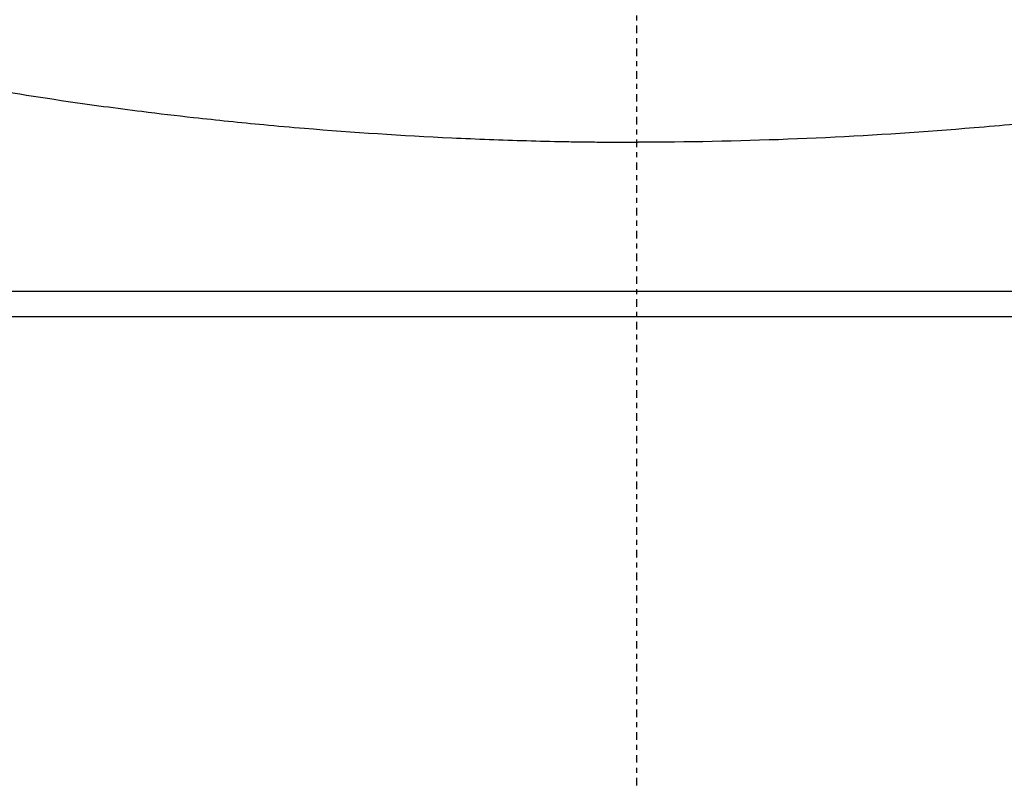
# Model space of a CAD drawing. Header units: millimetres. Extents: x 0 to 4378, y 0 to 2376.
# Tile 163 of 256: x 765 to 784, y 1524 to 1539. Entities that reach past the tile are written whole.
import ezdxf

# ---------------------------------------------------------------- set-up
doc = ezdxf.new("R2010")
doc.units = ezdxf.units.MM
doc.header["$LTSCALE"] = 0.2
doc.linetypes.add('CENTER2', pattern=[1.125, 0.75, -0.125, 0.125, -0.125])
doc.layers.add('02_Center Line', color=1, linetype='CENTER2')

# ---------------------------------------------------------------- blocks, each defined once
blk = doc.blocks.new('A$C6e2e7470')
for p, q in [((39, 931.7), (-39, 931.7)), ((39, 931.2), (-39, 931.2))]:
    blk.add_line(p, q)
for points, knots in [([(-12.73, 935.692), (-12.016, 935.569), (-11.284, 935.458), (-10.282, 935.322), (-10.027, 935.289), (-9.44, 935.216), (-9.1, 935.176), (-8.297, 935.087), (-7.835, 935.039), (-7.106, 934.971), (-6.835, 934.947), (-5.606, 934.845), (-4.636, 934.781), (-3.167, 934.712), (-2.674, 934.693), (-1.936, 934.672), (-1.688, 934.666), (-1.315, 934.659), (-1.191, 934.657), (-0.948, 934.654), (-0.82, 934.652), (-0.455, 934.649), (-0.215, 934.647), (0.025, 934.648)], [0.000005, 0.000005, 0.000005, 0.000005, 0.245288, 0.245288, 0.32758, 0.32758, 0.439471, 0.439471, 0.588452, 0.588452, 0.672216, 0.672216, 0.969709, 0.969709, 1.119078, 1.119078, 1.193047, 1.193047, 1.22978, 1.22978, 1.265, 1.265, 1.331927, 1.331927, 1.331927, 1.331927]), ([(12.771, 935.695), (12.418, 935.634), (12.059, 935.576), (11.333, 935.464), (10.965, 935.411), (10.344, 935.327), (10.091, 935.294), (9.509, 935.221), (9.173, 935.181), (8.376, 935.093), (7.918, 935.045), (7.195, 934.977), (6.927, 934.953), (5.695, 934.85), (4.715, 934.785), (2.737, 934.69), (1.738, 934.661), (0.621, 934.65), (0.382, 934.648), (0.143, 934.648), (0.025, 934.648)], [-1.260137, -1.260137, -1.260137, -1.260137, -1.13977, -1.13977, -1.019298, -1.019298, -0.938268, -0.938268, -0.827897, -0.827897, -0.68116, -0.68116, -0.598483, -0.598483, -0.299873, -0.299873, 0, 0, 0.035566, 0.071132, 0.071132, 0.071132, 0.071132])]:
    blk.add_open_spline(points, degree=3, knots=knots)
at = {"layer": '02_Center Line'}
blk.add_line((0, -10), (0, 1148.476), dxfattribs=at)

msp = doc.modelspace()

# ---------------------------------------------------------------- block references
msp.add_blockref('A$C6e2e7470', (777.219, 602.257))

doc.saveas('drawing.dxf')
